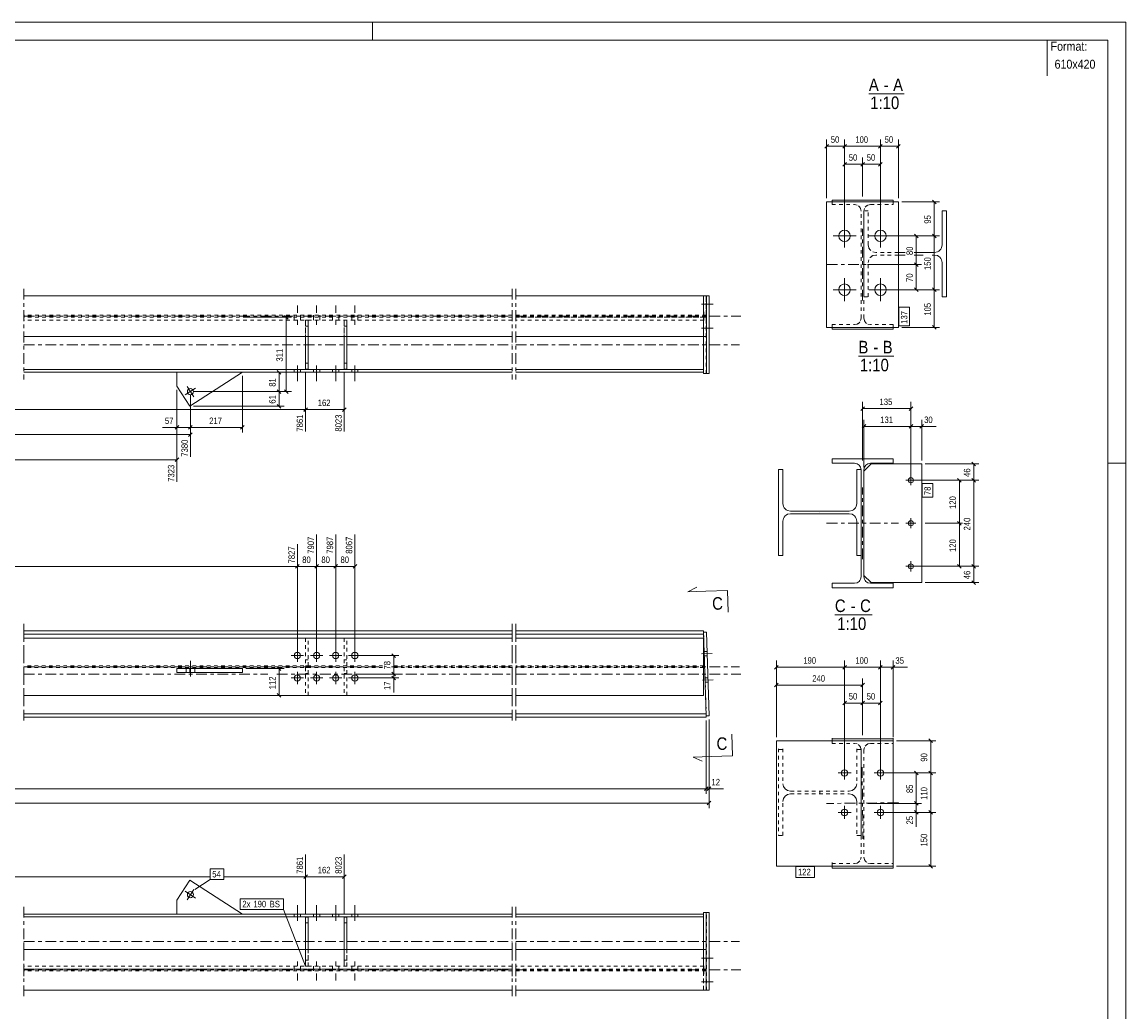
# Model space of a CAD drawing. Header units: millimetres. Extents: x 0 to 610, y 0 to 420.
# Tile 4 of 4: x 302 to 610, y 144 to 420. Entities that reach past the tile are written whole.
import ezdxf

# ---------------------------------------------------------------- set-up
doc = ezdxf.new("R2010")
doc.units = ezdxf.units.MM
for name, pattern in [('XKITLINE00', [0]), ('XKITLINE01', [4, 1, -1, 1, -1]), ('XKITLINE02', [4, 2, -2]), ('XKITLINE03', [6, 3, -1, 1, -1])]:
    doc.linetypes.add(name, pattern=pattern)
for name, color, linetype, lineweight in [('Arkusz rysunku', 3, 'Continuous', 0), ('Element', 2, 'Continuous', 0), ('Inny typ obiektu', 7, 'Continuous', 0), ('Przekrój', 7, 'Continuous', 0), ('Wymiar', 4, 'Continuous', 0), ('Znak elementu', 2, 'Continuous', 0), ('Śruba', 3, 'Continuous', 0)]:
    doc.layers.add(name, color=color, linetype=linetype, lineweight=lineweight)
doc.styles.add('ARIAL', font='ARIAL.TTF')

msp = doc.modelspace()

# ---------------------------------------------------------------- linework, layer by layer
at = {"layer": 'Arkusz rysunku', "linetype": 'XKITLINE00', "lineweight": 0}
for p, q in [((610, 420), (0, 420)), ((400, 415), (400, 420)), ((610, 0), (610, 420)), ((605, 415), (5, 415)), ((605, 5), (605, 415)), ((610, 297), (605, 297))]:
    msp.add_line(p, q, dxfattribs=at)
at = {"layer": 'Element', "linetype": 'XKITLINE00', "lineweight": 0}
for p, q in [((526.57, 334.88), (526.57, 369.88)), ((546.57, 369.88), (526.57, 369.88)), ((545.07, 370.38), (528.07, 370.38)), ((528.07, 370.38), (528.07, 369.88)), ((545.07, 370.38), (545.07, 369.88)), ((546.57, 334.88), (546.57, 369.88)), ((559.97, 367.41), (558.77, 367.41)), ((558.77, 367.41), (558.77, 357.89)), ((559.97, 343.41), (559.97, 367.41)), ((558.77, 357.89), (558.61, 357.08)), ((548.45, 355.79), (546.57, 355.79)), ((548.45, 355.04), (546.57, 355.04)), ((556.67, 355.79), (550.97, 355.79)), ((553.45, 355.04), (550.97, 355.04)), ((556.67, 355.04), (555.97, 355.04)), ((557.47, 355.95), (556.67, 355.79)), ((556.67, 355.04), (557.47, 354.88)), ((558.61, 353.74), (558.77, 352.94)), ((558.77, 352.94), (558.77, 343.41)), ((438.91, 343.65), (302.77, 343.65)), ((492.27, 343.65), (439.91, 343.65)), ((492.26, 332.31), (492.26, 343.65)), ((492.27, 321.98), (492.27, 343.65)), ((493.07, 343.65), (492.27, 343.65)), ((493.07, 321.98), (493.07, 343.65)), ((493.8, 343.65), (493.07, 343.65)), ((493.8, 321.98), (493.8, 343.65)), ((558.77, 343.41), (559.97, 343.41)), ((546.57, 334.88), (526.57, 334.88)), ((528.07, 334.38), (528.07, 334.88)), ((528.07, 334.38), (545.07, 334.38)), ((545.07, 334.38), (545.07, 334.88)), ((438.91, 332.31), (302.77, 332.31)), ((381.32, 323.21), (381.32, 332.31)), ((381.99, 323.21), (381.99, 332.31)), ((392.09, 323.21), (392.09, 332.31)), ((392.76, 323.21), (392.76, 332.31)), ((492.27, 332.31), (439.91, 332.31)), ((438.91, 323.18), (302.77, 323.18)), ((381.99, 323.21), (381.32, 323.21)), ((392.76, 323.21), (392.09, 323.21)), ((492.27, 323.18), (439.91, 323.18)), ((438.91, 322.38), (302.77, 322.38)), ((345.44, 322.38), (345.44, 318.51)), ((363.69, 322.38), (349.06, 312.91)), ((492.27, 322.38), (439.91, 322.38)), ((492.27, 321.98), (493.07, 321.98)), ((493.07, 321.98), (493.8, 321.98)), ((345.44, 318.51), (349.06, 312.91)), ((528.07, 296.99), (528.07, 298.26)), ((528.07, 298.26), (545.07, 298.26)), ((528.07, 296.99), (528.07, 298.26)), ((528.07, 298.26), (545.07, 298.26)), ((534.37, 296.99), (528.07, 296.99)), ((534.37, 296.99), (528.07, 296.99)), ((534.37, 296.99), (535.06, 296.85)), ((534.37, 296.99), (535.06, 296.85)), ((536.03, 295.88), (536.17, 295.19)), ((536.03, 295.88), (536.17, 295.19)), ((538.97, 296.79), (536.97, 294.79)), ((536.97, 295.19), (537.1, 295.88)), ((536.97, 295.19), (537.1, 295.88)), ((538.08, 296.85), (538.77, 296.99)), ((538.08, 296.85), (538.77, 296.99)), ((545.07, 296.99), (538.77, 296.99)), ((545.07, 296.99), (538.77, 296.99)), ((553.07, 296.79), (538.97, 296.79)), ((545.07, 298.26), (545.07, 296.99)), ((545.07, 298.26), (545.07, 296.99)), ((553.07, 263.73), (553.07, 296.79)), ((513.17, 271.29), (513.17, 295.29)), ((513.17, 295.29), (514.37, 295.29)), ((513.17, 271.29), (513.17, 295.29)), ((513.17, 295.29), (514.37, 295.29)), ((514.37, 295.29), (514.37, 285.77)), ((514.37, 295.29), (514.37, 285.77)), ((534.97, 285.77), (534.97, 295.29)), ((534.97, 295.29), (536.17, 295.29)), ((534.97, 285.77), (534.97, 295.29)), ((534.97, 295.29), (536.17, 295.29)), ((536.17, 295.29), (536.17, 271.29)), ((536.17, 295.29), (536.17, 271.29)), ((536.17, 265.33), (536.17, 295.19)), ((536.17, 265.33), (536.17, 295.19)), ((536.97, 265.33), (536.97, 295.19)), ((536.97, 265.33), (536.97, 295.19)), ((514.53, 284.96), (514.37, 285.77)), ((514.53, 284.96), (514.37, 285.77)), ((516.47, 283.67), (515.66, 283.83)), ((516.47, 283.67), (515.66, 283.83)), ((516.47, 283.67), (532.87, 283.67)), ((516.47, 283.67), (532.87, 283.67)), ((533.67, 283.83), (532.87, 283.67)), ((533.67, 283.83), (532.87, 283.67)), ((534.97, 285.77), (534.81, 284.96)), ((534.97, 285.77), (534.81, 284.96)), ((514.37, 280.82), (514.53, 281.62)), ((514.37, 280.82), (514.53, 281.62)), ((514.37, 280.82), (514.37, 271.29)), ((514.37, 280.82), (514.37, 271.29)), ((515.66, 282.76), (516.47, 282.92)), ((515.66, 282.76), (516.47, 282.92)), ((516.47, 282.92), (532.87, 282.92)), ((516.47, 282.92), (532.87, 282.92)), ((532.87, 282.92), (533.67, 282.76)), ((532.87, 282.92), (533.67, 282.76)), ((534.81, 281.62), (534.97, 280.82)), ((534.81, 281.62), (534.97, 280.82)), ((534.97, 271.29), (534.97, 280.82)), ((534.97, 271.29), (534.97, 280.82)), ((514.37, 271.29), (513.17, 271.29)), ((514.37, 271.29), (513.17, 271.29)), ((536.17, 271.29), (534.97, 271.29)), ((536.17, 271.29), (534.97, 271.29)), ((536.17, 265.33), (536.03, 264.64)), ((536.17, 265.33), (536.03, 264.64)), ((536.97, 265.73), (538.97, 263.73)), ((537.1, 264.64), (536.97, 265.33)), ((537.1, 264.64), (536.97, 265.33)), ((528.07, 262.26), (528.07, 263.53)), ((528.07, 263.53), (534.37, 263.53)), ((528.07, 262.26), (528.07, 263.53)), ((528.07, 263.53), (534.37, 263.53)), ((545.07, 262.26), (528.07, 262.26)), ((545.07, 262.26), (528.07, 262.26)), ((535.06, 263.67), (534.37, 263.53)), ((535.06, 263.67), (534.37, 263.53)), ((538.77, 263.53), (538.08, 263.67)), ((538.77, 263.53), (538.08, 263.67)), ((538.77, 263.53), (545.07, 263.53)), ((538.77, 263.53), (545.07, 263.53)), ((538.97, 263.73), (553.07, 263.73)), ((545.07, 263.53), (545.07, 262.26)), ((545.07, 263.53), (545.07, 262.26)), ((438.91, 250.24), (302.77, 250.24)), ((438.91, 249.39), (302.77, 249.39)), ((492.26, 250.24), (439.91, 250.24)), ((492.28, 249.39), (439.91, 249.39)), ((492.27, 249.9), (492.26, 250.24)), ((493.07, 249.93), (492.27, 249.9)), ((493, 226.58), (492.27, 249.9)), ((493.8, 226.6), (493.07, 249.93)), ((302.77, 248.26), (438.91, 248.26)), ((439.91, 248.26), (492.28, 248.26)), ((492.28, 248.26), (492.28, 232.26)), ((363.69, 239.73), (345.44, 239.73)), ((345.44, 239.73), (345.44, 238.66)), ((345.44, 238.66), (363.69, 238.66)), ((349.06, 238.66), (349.06, 239.73)), ((363.69, 239.73), (363.69, 238.66)), ((302.77, 232.26), (438.91, 232.26)), ((439.91, 232.26), (492.28, 232.26)), ((438.91, 227.09), (302.77, 227.09)), ((438.91, 226.24), (302.77, 226.24)), ((492.98, 227.09), (439.91, 227.09)), ((493.01, 226.24), (439.91, 226.24)), ((493.8, 226.6), (493, 226.58)), ((493.01, 226.24), (493, 226.58)), ((512.57, 184.64), (512.57, 219.64)), ((512.57, 219.64), (545.07, 219.64)), ((528.07, 220.39), (528.07, 219.64)), ((528.07, 220.15), (545.07, 220.15)), ((545.07, 220.39), (545.07, 219.64)), ((545.07, 219.64), (545.07, 184.64)), ((545.07, 184.64), (512.57, 184.64)), ((528.07, 184.64), (528.07, 184.13)), ((545.07, 184.13), (545.07, 184.64)), ((528.07, 184.13), (545.07, 184.13)), ((345.44, 175.19), (349.06, 180.78)), ((349.06, 180.78), (363.69, 171.32)), ((345.44, 171.32), (345.44, 175.19)), ((438.91, 171.32), (302.77, 171.32)), ((438.91, 170.52), (302.77, 170.52)), ((381.32, 170.49), (381.32, 161.39)), ((381.99, 170.49), (381.32, 170.49)), ((381.99, 170.49), (381.99, 161.39)), ((392.09, 170.49), (392.09, 161.39)), ((392.76, 170.49), (392.09, 170.49)), ((392.76, 170.49), (392.76, 161.39)), ((492.28, 171.32), (439.91, 171.32)), ((492.28, 170.52), (439.91, 170.52)), ((493.8, 171.72), (492.27, 171.72)), ((492.27, 171.72), (492.27, 171.32)), ((492.28, 171.32), (492.28, 161.39)), ((493, 171.72), (493, 161.39)), ((493.8, 171.72), (493.8, 150.05)), ((438.91, 161.39), (302.77, 161.39)), ((493.01, 161.39), (439.91, 161.39)), ((493.01, 150.05), (493.01, 161.39)), ((438.91, 150.05), (302.77, 150.05)), ((493.01, 150.05), (439.91, 150.05)), ((493.8, 150.05), (493.01, 150.05))]:
    msp.add_line(p, q, dxfattribs=at)
at = {"layer": 'Element', "linetype": 'XKITLINE01', "lineweight": 0}
for p, q in [((528.07, 369.88), (528.07, 369.11)), ((545.07, 369.88), (545.07, 369.11)), ((528.07, 369.11), (534.37, 369.11)), ((534.37, 369.11), (535.06, 368.97)), ((536.03, 368), (536.17, 367.31)), ((536.17, 337.45), (536.17, 367.31)), ((536.97, 367.31), (537.1, 368)), ((538.17, 367.41), (536.97, 367.41)), ((536.97, 367.41), (536.97, 343.41)), ((536.97, 337.45), (536.97, 367.31)), ((538.08, 368.97), (538.77, 369.11)), ((538.17, 357.89), (538.17, 367.41)), ((538.77, 369.11), (545.07, 369.11)), ((538.33, 357.08), (538.17, 357.89)), ((540.27, 355.79), (539.46, 355.95)), ((539.46, 354.88), (540.27, 355.04)), ((546.57, 355.79), (540.27, 355.79)), ((546.57, 355.04), (540.27, 355.04)), ((538.17, 352.94), (538.33, 353.74)), ((538.17, 343.41), (538.17, 352.94)), ((492.28, 343.65), (492.26, 343.65)), ((493.01, 343.65), (492.26, 343.65)), ((492.27, 343.65), (492.28, 343.65)), ((492.28, 343.65), (492.28, 339.45)), ((492.98, 343.65), (492.98, 339.45)), ((493, 321.98), (493, 343.65)), ((493.01, 332.31), (493.01, 343.65)), ((536.97, 343.41), (538.17, 343.41)), ((492.29, 338.99), (492.28, 339.45)), ((492.29, 338.6), (492.29, 338.99)), ((492.31, 338.34), (492.29, 338.6)), ((492.97, 338.6), (492.96, 338.34)), ((492.98, 338.99), (492.97, 338.6)), ((492.98, 339.45), (492.98, 338.99)), ((438.91, 338.25), (302.77, 338.25)), ((438.91, 337.71), (302.77, 337.71)), ((438.91, 337.71), (302.77, 337.71)), ((438.91, 336.91), (302.77, 336.91)), ((381.32, 323.21), (381.32, 336.88)), ((381.32, 336.88), (381.99, 336.88)), ((381.99, 336.88), (381.32, 336.88)), ((381.32, 336.88), (381.32, 332.31)), ((381.99, 323.21), (381.99, 336.88)), ((381.99, 332.31), (381.99, 336.88)), ((392.09, 323.21), (392.09, 336.88)), ((392.09, 336.88), (392.76, 336.88)), ((392.76, 336.88), (392.09, 336.88)), ((392.09, 336.88), (392.09, 332.31)), ((392.76, 323.21), (392.76, 336.88)), ((392.76, 332.31), (392.76, 336.88)), ((492.94, 338.25), (439.91, 338.25)), ((492.94, 337.71), (439.91, 337.71)), ((492.28, 337.71), (439.91, 337.71)), ((492.28, 336.91), (439.91, 336.91)), ((492.28, 322.38), (492.28, 337.71)), ((492.28, 336.51), (492.29, 336.97)), ((492.28, 332.31), (492.28, 336.51)), ((492.29, 337.36), (492.31, 337.62)), ((492.29, 336.97), (492.29, 337.36)), ((492.32, 338.25), (492.31, 338.34)), ((492.31, 337.62), (492.32, 337.71)), ((492.96, 338.34), (492.94, 338.25)), ((492.94, 337.71), (492.96, 337.62)), ((492.96, 337.62), (492.97, 337.36)), ((492.97, 337.36), (492.98, 336.97)), ((492.98, 336.97), (492.98, 336.51)), ((492.98, 332.31), (492.98, 336.51)), ((528.07, 335.65), (534.37, 335.65)), ((528.07, 334.88), (528.07, 335.65)), ((535.06, 335.79), (534.37, 335.65)), ((536.17, 337.45), (536.03, 336.76)), ((537.1, 336.76), (536.97, 337.45)), ((538.77, 335.65), (538.08, 335.79)), ((545.07, 335.65), (538.77, 335.65)), ((545.07, 334.88), (545.07, 335.65)), ((381.99, 335.21), (381.32, 335.21)), ((381.32, 335.21), (381.99, 335.21)), ((392.76, 335.21), (392.09, 335.21)), ((392.09, 335.21), (392.76, 335.21)), ((492.28, 332.31), (492.27, 332.31)), ((493.01, 332.31), (492.27, 332.31)), ((381.32, 324.88), (381.99, 324.88)), ((381.32, 324.88), (381.99, 324.88)), ((381.99, 323.21), (381.32, 323.21)), ((392.09, 324.88), (392.76, 324.88)), ((392.09, 324.88), (392.76, 324.88)), ((392.76, 323.21), (392.09, 323.21)), ((492.27, 323.18), (492.28, 323.18)), ((492.28, 323.18), (492.27, 323.18)), ((492.28, 323.18), (492.27, 323.18)), ((345.44, 322.38), (363.69, 322.38)), ((492.27, 322.38), (492.28, 322.38)), ((492.28, 322.38), (492.27, 322.38)), ((536.97, 294.79), (536.97, 265.73)), ((493, 226.58), (492.26, 250.24)), ((381.99, 248.24), (381.32, 248.24)), ((381.32, 248.24), (381.32, 240.51)), ((381.99, 240.51), (381.99, 248.24)), ((392.76, 248.24), (392.09, 248.24)), ((392.09, 248.24), (392.09, 240.51)), ((392.76, 240.51), (392.76, 248.24)), ((402.78, 240.51), (302.77, 240.51)), ((381.99, 242.18), (381.32, 242.18)), ((381.32, 240.51), (381.99, 240.51)), ((392.76, 242.18), (392.09, 242.18)), ((392.09, 240.51), (392.76, 240.51)), ((438.91, 240.51), (405.3, 240.51)), ((492.28, 240.51), (439.91, 240.51)), ((402.78, 240.01), (302.77, 240.01)), ((381.99, 240.01), (381.32, 240.01)), ((381.32, 240.01), (381.32, 232.28)), ((381.99, 238.34), (381.32, 238.34)), ((381.99, 232.28), (381.99, 240.01)), ((392.76, 240.01), (392.09, 240.01)), ((392.09, 240.01), (392.09, 232.28)), ((392.76, 238.34), (392.09, 238.34)), ((392.76, 232.28), (392.76, 240.01)), ((438.91, 240.01), (405.3, 240.01)), ((492.28, 240.01), (439.91, 240.01)), ((381.32, 232.28), (381.99, 232.28)), ((392.09, 232.28), (392.76, 232.28)), ((528.07, 219.64), (528.07, 218.88)), ((528.07, 218.88), (534.37, 218.88)), ((534.37, 218.88), (535.06, 218.74)), ((538.08, 218.74), (538.77, 218.88)), ((538.77, 218.88), (545.07, 218.88)), ((545.07, 219.64), (545.07, 218.88)), ((513.17, 217.42), (513.17, 193.19)), ((513.17, 217.18), (514.37, 217.18)), ((514.37, 217.42), (514.37, 207.66)), ((534.97, 217.42), (534.97, 207.66)), ((534.97, 217.18), (536.17, 217.18)), ((536.03, 217.77), (536.17, 217.08)), ((536.17, 193.19), (536.17, 217.42)), ((536.17, 217.08), (536.17, 187.2)), ((536.97, 217.08), (537.1, 217.77)), ((536.97, 217.08), (536.97, 187.2)), ((514.53, 206.86), (514.37, 207.66)), ((514.98, 206.18), (514.53, 206.86)), ((534.81, 206.86), (534.35, 206.18)), ((534.97, 207.66), (534.81, 206.86)), ((514.37, 202.71), (514.53, 203.52)), ((514.53, 203.52), (514.98, 204.2)), ((515.66, 205.72), (514.98, 206.18)), ((514.98, 204.2), (515.66, 204.65)), ((516.47, 205.56), (515.66, 205.72)), ((515.66, 204.65), (516.47, 204.81)), ((516.47, 205.56), (532.87, 205.56)), ((516.47, 204.81), (532.87, 204.81)), ((533.67, 205.72), (532.87, 205.56)), ((532.87, 204.81), (533.67, 204.65)), ((534.35, 206.18), (533.67, 205.72)), ((533.67, 204.65), (534.35, 204.2)), ((534.35, 204.2), (534.81, 203.52)), ((534.81, 203.52), (534.97, 202.71)), ((514.37, 193.19), (514.37, 202.71)), ((534.97, 202.71), (534.97, 193.19)), ((513.17, 193.19), (514.37, 193.19)), ((534.97, 193.19), (536.17, 193.19)), ((528.07, 185.64), (528.07, 184.64)), ((528.07, 185.4), (534.37, 185.4)), ((535.06, 185.54), (534.37, 185.4)), ((536.17, 187.2), (536.03, 186.51)), ((537.1, 186.51), (536.97, 187.2)), ((538.77, 185.4), (538.08, 185.54)), ((538.77, 185.4), (545.07, 185.4)), ((545.07, 184.64), (545.07, 185.64)), ((363.69, 171.32), (345.44, 171.32)), ((381.99, 170.49), (381.32, 170.49)), ((381.32, 170.49), (381.32, 156.82)), ((381.99, 156.82), (381.99, 170.49)), ((392.76, 170.49), (392.09, 170.49)), ((392.09, 170.49), (392.09, 156.82)), ((392.76, 156.82), (392.76, 170.49)), ((492.27, 171.32), (492.27, 150.05)), ((493.07, 150.05), (493.07, 171.72)), ((381.32, 168.82), (381.99, 168.82)), ((381.32, 168.82), (381.99, 168.82)), ((392.09, 168.82), (392.76, 168.82)), ((392.09, 168.82), (392.76, 168.82)), ((381.32, 161.39), (381.32, 156.82)), ((381.99, 161.39), (381.99, 156.82)), ((392.09, 161.39), (392.09, 156.82)), ((392.76, 161.39), (392.76, 156.82)), ((492.26, 150.05), (492.26, 161.39)), ((492.28, 157.19), (492.28, 161.39)), ((492.28, 155.99), (492.28, 161.39)), ((492.98, 157.19), (492.98, 161.39)), ((493, 161.39), (493, 150.05)), ((381.32, 158.49), (381.99, 158.49)), ((381.32, 158.49), (381.99, 158.49)), ((392.09, 158.49), (392.76, 158.49)), ((392.09, 158.49), (392.76, 158.49)), ((492.28, 157.19), (492.29, 156.73)), ((492.98, 156.73), (492.98, 157.19)), ((438.91, 156.79), (302.77, 156.79)), ((438.91, 155.99), (302.77, 155.99)), ((302.77, 155.99), (438.91, 155.99)), ((438.91, 155.45), (302.77, 155.45)), ((381.99, 156.82), (381.32, 156.82)), ((381.32, 156.82), (381.99, 156.82)), ((392.76, 156.82), (392.09, 156.82)), ((392.09, 156.82), (392.76, 156.82)), ((492.28, 156.79), (439.91, 156.79)), ((492.94, 155.99), (439.91, 155.99)), ((439.91, 155.99), (492.28, 155.99)), ((492.94, 155.45), (439.91, 155.45)), ((492.29, 154.71), (492.28, 154.25)), ((492.28, 150.05), (492.28, 154.25)), ((492.29, 156.73), (492.29, 156.34)), ((492.29, 156.34), (492.31, 156.08)), ((492.31, 155.36), (492.29, 155.1)), ((492.29, 155.1), (492.29, 154.71)), ((492.31, 156.08), (492.32, 155.99)), ((492.32, 155.45), (492.31, 155.36)), ((492.94, 155.99), (492.96, 156.08)), ((492.96, 155.36), (492.94, 155.45)), ((492.96, 156.08), (492.97, 156.34)), ((492.97, 155.1), (492.96, 155.36)), ((492.97, 156.34), (492.98, 156.73)), ((492.98, 154.71), (492.97, 155.1)), ((492.98, 154.25), (492.98, 154.71)), ((492.98, 150.05), (492.98, 154.25)), ((493.01, 150.05), (492.27, 150.05))]:
    msp.add_line(p, q, dxfattribs=at)
at = {"layer": 'Element', "linetype": 'XKITLINE03', "lineweight": 0}
for p, q in [((536.57, 342.38), (536.57, 362.38)), ((526.57, 352.38), (546.57, 352.38)), ((302.77, 345.65), (302.77, 330.31)), ((438.91, 345.65), (438.91, 330.31)), ((439.91, 345.65), (439.91, 330.31)), ((302.77, 339.71), (302.77, 320.38)), ((438.91, 339.71), (438.91, 320.38)), ((439.91, 339.71), (439.91, 320.38)), ((302.77, 337.98), (438.91, 337.98)), ((439.91, 337.98), (502.63, 337.98)), ((302.77, 330.05), (438.91, 330.05)), ((439.91, 330.05), (502.28, 330.05)), ((536.57, 270.26), (536.57, 290.26)), ((524.67, 283.29), (524.67, 283.29)), ((526.57, 280.26), (546.57, 280.26)), ((302.77, 252.24), (302.77, 224.24)), ((302.77, 250.26), (302.77, 230.26)), ((438.91, 252.24), (438.91, 224.24)), ((438.91, 250.26), (438.91, 230.26)), ((439.91, 252.24), (439.91, 224.24)), ((439.91, 250.26), (439.91, 230.26)), ((302.77, 240.26), (402.78, 240.26)), ((405.3, 240.26), (438.91, 240.26)), ((439.91, 240.26), (502.28, 240.26)), ((302.77, 238.24), (370.78, 238.24)), ((373.3, 238.24), (438.91, 238.24)), ((439.91, 238.24), (502.63, 238.24)), ((536.45, 212.26), (536.69, 192.26)), ((524.67, 205.41), (524.67, 204.87)), ((546.57, 202.38), (526.57, 202.14)), ((302.77, 173.32), (302.77, 153.99)), ((438.91, 173.32), (438.91, 153.99)), ((439.91, 173.32), (439.91, 153.99)), ((302.77, 163.65), (438.91, 163.65)), ((302.77, 163.39), (302.77, 148.05)), ((438.91, 163.39), (438.91, 148.05)), ((439.91, 163.65), (502.28, 163.65)), ((439.91, 163.39), (439.91, 148.05)), ((302.77, 155.72), (438.91, 155.72)), ((439.91, 155.72), (502.63, 155.72))]:
    msp.add_line(p, q, dxfattribs=at)
at = {"layer": 'Element', "linetype": 'XKITLINE01', "lineweight": 0}
for centre, radius, start, end in [((534.37, 367.31), 1.8, 22.5, 67.5), ((538.77, 367.31), 1.8, 112.5, 157.5), ((540.27, 357.89), 2.1, 202.5, 247.5), ((540.27, 352.94), 2.1, 112.5, 157.5), ((534.37, 337.45), 1.8, 292.5, 337.5), ((538.77, 337.45), 1.8, 202.5, 247.5), ((534.37, 217.08), 1.8, 22.4859, 67.4859), ((538.77, 217.08), 1.8, 112.5141, 157.5141), ((534.37, 187.2), 1.8, 292.5141, 337.5141), ((538.77, 187.2), 1.8, 202.4859, 247.4859)]:
    msp.add_arc(centre, radius, start, end, dxfattribs=at)
at = {"layer": 'Element', "linetype": 'XKITLINE00', "lineweight": 0}
for centre, radius, start, end in [((556.67, 357.89), 2.1, 292.5, 337.5), ((556.67, 352.94), 2.1, 22.5, 67.5), ((534.37, 295.19), 1.8, 22.5, 67.5), ((534.37, 295.19), 1.8, 22.5, 67.5), ((538.77, 295.19), 1.8, 112.5, 157.5), ((538.77, 295.19), 1.8, 112.5, 157.5), ((516.47, 285.77), 2.1, 202.5, 247.5), ((516.47, 285.77), 2.1, 202.5, 247.5), ((532.87, 285.77), 2.1, 292.5, 337.5), ((532.87, 285.77), 2.1, 292.5, 337.5), ((516.47, 280.82), 2.1, 112.5, 157.5), ((516.47, 280.82), 2.1, 112.5, 157.5), ((532.87, 280.82), 2.1, 22.5, 67.5), ((532.87, 280.82), 2.1, 22.5, 67.5), ((534.37, 265.33), 1.8, 292.5, 337.5), ((534.37, 265.33), 1.8, 292.5, 337.5), ((538.77, 265.33), 1.8, 202.5, 247.5), ((538.77, 265.33), 1.8, 202.5, 247.5)]:
    msp.add_arc(centre, radius, start, end, dxfattribs=at)
at = {"layer": 'Inny typ obiektu', "linetype": 'XKITLINE00', "lineweight": 0}
for p, q in [((588, 415), (588, 405)), ((538.33, 400), (548.21, 400)), ((535.43, 326.88), (545.31, 326.88)), ((528.87, 254.76), (539.26, 254.76))]:
    msp.add_line(p, q, dxfattribs=at)
at = {"layer": 'Przekrój', "linetype": 'XKITLINE00', "lineweight": 0}
for p, q in [((487.91, 261.15), (490.37, 262.48)), ((492.91, 261.31), (487.91, 261.15)), ((498.91, 261.5), (492.91, 261.31)), ((498.91, 261.5), (499.09, 255.5)), ((500.35, 215.42), (500.16, 221.42)), ((500.35, 215.42), (494.36, 215.23)), ((494.36, 215.23), (489.36, 215.08)), ((489.36, 215.08), (491.9, 213.9))]:
    msp.add_line(p, q, dxfattribs=at)
at = {"layer": 'Wymiar', "linetype": 'XKITLINE00', "lineweight": 0}
for p, q in [((527.08, 385.89), (526.06, 384.87)), ((526.57, 370.88), (526.57, 387.24)), ((526.57, 385.38), (531.57, 385.38)), ((532.08, 385.89), (531.06, 384.87)), ((532.08, 385.89), (531.06, 384.87)), ((531.57, 361.38), (531.57, 387.24)), ((531.57, 361.38), (531.57, 387.24)), ((531.57, 385.38), (541.57, 385.38)), ((542.08, 385.89), (541.06, 384.87)), ((542.08, 385.89), (541.06, 384.87)), ((541.57, 361.38), (541.57, 387.24)), ((541.57, 361.38), (541.57, 387.24)), ((541.57, 385.38), (546.57, 385.38)), ((547.08, 385.89), (546.06, 384.87)), ((546.57, 370.88), (546.57, 387.24)), ((531.57, 361.38), (531.57, 382.24)), ((536.57, 371.38), (536.57, 382.24)), ((536.57, 371.38), (536.57, 382.24)), ((541.57, 361.38), (541.57, 382.24)), ((532.08, 380.89), (531.06, 379.87)), ((531.57, 380.38), (536.57, 380.38)), ((537.08, 380.89), (536.06, 379.87)), ((537.08, 380.89), (536.06, 379.87)), ((536.57, 380.38), (541.57, 380.38)), ((542.08, 380.89), (541.06, 379.87)), ((547.57, 369.88), (558.01, 369.88)), ((556.06, 370.39), (557.08, 369.37)), ((556.57, 360.38), (556.57, 369.88)), ((542.57, 360.38), (558.01, 360.38)), ((542.57, 360.38), (558.01, 360.38)), ((542.57, 360.38), (553.01, 360.38)), ((551.06, 360.89), (552.08, 359.87)), ((551.57, 352.38), (551.57, 360.38)), ((556.06, 360.89), (557.08, 359.87)), ((556.06, 360.89), (557.08, 359.87)), ((556.57, 345.38), (556.57, 360.38)), ((537.97, 352.38), (553.01, 352.38)), ((537.97, 352.38), (553.01, 352.38)), ((551.06, 352.89), (552.08, 351.87)), ((551.06, 352.89), (552.08, 351.87)), ((551.57, 345.38), (551.57, 352.38)), ((542.57, 345.38), (558.01, 345.38)), ((542.57, 345.38), (558.01, 345.38)), ((542.57, 345.38), (553.01, 345.38)), ((551.06, 345.89), (552.08, 344.87)), ((556.06, 345.89), (557.08, 344.87)), ((556.06, 345.89), (557.08, 344.87)), ((556.57, 334.88), (556.57, 345.38)), ((364.69, 337.71), (377.34, 337.71)), ((375.39, 338.22), (376.41, 337.2)), ((375.9, 316.98), (375.9, 337.71)), ((547.57, 334.88), (558.01, 334.88)), ((556.06, 335.39), (557.08, 334.37)), ((363.69, 321.38), (363.69, 305.54)), ((364.69, 322.38), (375.34, 322.38)), ((373.39, 322.89), (374.41, 321.87)), ((373.9, 316.98), (373.9, 322.38)), ((381.32, 322.21), (381.32, 305.82)), ((381.32, 322.21), (381.32, 305.82)), ((392.09, 322.21), (392.09, 305.82)), ((345.44, 317.51), (345.44, 291.82)), ((345.44, 317.51), (345.44, 305.54)), ((350.21, 316.98), (377.34, 316.98)), ((350.21, 316.98), (375.34, 316.98)), ((350.21, 316.98), (375.34, 316.98)), ((373.39, 317.49), (374.41, 316.47)), ((373.39, 317.49), (374.41, 316.47)), ((373.9, 312.91), (373.9, 316.98)), ((375.39, 317.49), (376.41, 316.47)), ((349.21, 315.98), (349.21, 298.82)), ((349.21, 315.98), (349.21, 305.54)), ((349.21, 315.98), (349.21, 305.54)), ((536.57, 297.79), (536.57, 314.12)), ((550.07, 293.26), (550.07, 314.12)), ((27.9, 311.98), (381.32, 311.98)), ((350.06, 312.91), (375.34, 312.91)), ((373.39, 313.42), (374.41, 312.4)), ((381.83, 312.49), (380.81, 311.47)), ((381.83, 312.49), (380.86, 311.52)), ((381.32, 311.98), (392.09, 311.98)), ((392.6, 312.49), (391.58, 311.47)), ((537.08, 312.77), (536.06, 311.75)), ((536.57, 312.26), (550.07, 312.26)), ((550.58, 312.77), (549.56, 311.75)), ((537.48, 307.77), (536.46, 306.75)), ((536.97, 295.79), (536.97, 309.12)), ((550.58, 307.77), (549.56, 306.75)), ((550.58, 307.77), (549.56, 306.75)), ((550.07, 293.26), (550.07, 309.12)), ((550.07, 293.26), (550.07, 309.12)), ((553.58, 307.77), (552.56, 306.75)), ((553.07, 297.79), (553.07, 309.12)), ((69.68, 304.98), (349.21, 304.98)), ((345.44, 306.98), (341.42, 306.98)), ((345.44, 306.98), (341.42, 306.98)), ((345.95, 307.49), (344.93, 306.47)), ((345.44, 306.98), (349.21, 306.98)), ((349.72, 307.49), (348.7, 306.47)), ((349.72, 307.49), (348.7, 306.47)), ((349.72, 305.49), (348.7, 304.47)), ((349.21, 306.98), (363.69, 306.98)), ((364.2, 307.49), (363.18, 306.47)), ((536.97, 307.26), (550.07, 307.26)), ((550.07, 307.26), (553.07, 307.26)), ((553.07, 307.26), (557.09, 307.26)), ((553.07, 307.26), (557.09, 307.26)), ((55.2, 297.98), (345.44, 297.98)), ((345.95, 298.49), (344.93, 297.47)), ((554.07, 296.79), (569.01, 296.79)), ((567.06, 297.3), (568.08, 296.28)), ((567.57, 292.26), (567.57, 296.79)), ((563.06, 292.77), (564.08, 291.75)), ((567.06, 292.77), (568.08, 291.75)), ((567.06, 292.77), (568.08, 291.75)), ((551.07, 292.26), (569.01, 292.26)), ((551.07, 292.26), (569.01, 292.26)), ((551.07, 292.26), (565.01, 292.26)), ((563.57, 280.26), (563.57, 292.26)), ((567.57, 268.26), (567.57, 292.26)), ((554.07, 280.26), (564.45, 280.26)), ((554.07, 280.26), (564.45, 280.26)), ((563.06, 280.77), (564.08, 279.75)), ((563.06, 280.77), (564.08, 279.75)), ((563.57, 268.26), (563.57, 280.26)), ((384.37, 244.39), (384.37, 277.1)), ((384.37, 244.39), (384.37, 277.1)), ((389.71, 244.39), (389.71, 277.1)), ((389.71, 244.39), (389.71, 277.1)), ((395.04, 244.39), (395.04, 277.1)), ((379.04, 244.39), (379.04, 274.4)), ((379.04, 244.39), (379.04, 274.4)), ((170.48, 268.24), (379.04, 268.24)), ((379.55, 268.75), (378.53, 267.73)), ((379.55, 268.75), (378.53, 267.73)), ((379.04, 268.24), (384.37, 268.24)), ((384.88, 268.75), (383.86, 267.73)), ((384.88, 268.75), (383.86, 267.73)), ((384.37, 268.24), (389.71, 268.24)), ((390.22, 268.75), (389.2, 267.73)), ((390.22, 268.75), (389.2, 267.73)), ((389.71, 268.24), (395.04, 268.24)), ((395.55, 268.75), (394.53, 267.73)), ((551.07, 268.26), (569.01, 268.26)), ((551.07, 268.26), (569.01, 268.26)), ((551.07, 268.26), (565.01, 268.26)), ((563.06, 268.77), (564.08, 267.75)), ((567.06, 268.77), (568.08, 267.75)), ((567.06, 268.77), (568.08, 267.75)), ((567.57, 263.73), (567.57, 268.26)), ((554.07, 263.73), (569.01, 263.73)), ((567.06, 264.24), (568.08, 263.22)), ((396.04, 243.39), (407.34, 243.39)), ((405.39, 243.9), (406.41, 242.88)), ((405.9, 238.24), (405.9, 243.39)), ((373.39, 240.24), (374.41, 239.22)), ((513.08, 240.65), (512.06, 239.63)), ((512.57, 220.64), (512.57, 242)), ((512.57, 240.14), (531.57, 240.14)), ((532.08, 240.65), (531.06, 239.63)), ((532.08, 240.65), (531.06, 239.63)), ((531.57, 211.64), (531.57, 242)), ((531.57, 211.64), (531.57, 242)), ((531.57, 240.14), (541.57, 240.14)), ((542.08, 240.65), (541.06, 239.63)), ((542.08, 240.65), (541.06, 239.63)), ((541.57, 211.64), (541.57, 242)), ((541.57, 211.64), (541.57, 242)), ((541.57, 240.14), (545.07, 240.14)), ((545.58, 240.65), (544.56, 239.63)), ((545.07, 220.64), (545.07, 242)), ((545.07, 240.14), (549.09, 240.14)), ((545.07, 240.14), (549.09, 240.14)), ((364.69, 239.73), (375.34, 239.73)), ((373.9, 232.26), (373.9, 239.73)), ((396.04, 238.24), (407.34, 238.24)), ((396.04, 238.24), (407.34, 238.24)), ((396.04, 237.13), (407.34, 237.13)), ((405.39, 238.75), (406.41, 237.73)), ((405.39, 238.75), (406.41, 237.73)), ((405.39, 237.64), (406.41, 236.62)), ((405.9, 237.13), (405.9, 238.24)), ((405.9, 237.13), (405.9, 233.11)), ((405.9, 237.13), (405.9, 233.11)), ((512.57, 220.64), (512.57, 237.01)), ((536.57, 221.15), (536.57, 237.01)), ((513.08, 235.66), (512.06, 234.64)), ((512.57, 235.15), (536.57, 235.15)), ((537.08, 235.66), (536.06, 234.64)), ((364.69, 232.26), (375.34, 232.26)), ((373.39, 232.77), (374.41, 231.75)), ((531.57, 211.64), (531.57, 232.01)), ((536.57, 221.15), (536.57, 232.01)), ((536.57, 221.15), (536.57, 232.01)), ((541.57, 211.64), (541.57, 232.01)), ((532.08, 230.66), (531.06, 229.64)), ((531.57, 230.15), (536.57, 230.15)), ((537.08, 230.66), (536.06, 229.64)), ((537.08, 230.66), (536.06, 229.64)), ((536.57, 230.15), (541.57, 230.15)), ((542.08, 230.66), (541.06, 229.64)), ((493.01, 225.24), (493.01, 204.8)), ((493.01, 225.24), (493.01, 204.8)), ((493.8, 225.6), (493.8, 200.8)), ((493.8, 225.6), (493.8, 204.8)), ((546.07, 219.64), (557.01, 219.64)), ((555.06, 220.15), (556.08, 219.13)), ((555.57, 210.64), (555.57, 219.64)), ((542.57, 210.64), (557.01, 210.64)), ((542.57, 210.64), (557.01, 210.64)), ((542.57, 210.64), (553.01, 210.64)), ((551.06, 211.15), (552.08, 210.13)), ((551.57, 202.14), (551.57, 210.64)), ((555.06, 211.15), (556.08, 210.13)), ((555.06, 211.15), (556.08, 210.13)), ((555.57, 199.64), (555.57, 210.64)), ((27.9, 206.24), (493.01, 206.24)), ((493.52, 206.75), (492.5, 205.73)), ((493.52, 206.75), (492.5, 205.73)), ((493.01, 206.24), (493.8, 206.24)), ((494.31, 206.75), (493.29, 205.73)), ((493.8, 206.24), (497.82, 206.24)), ((493.8, 206.24), (497.82, 206.24)), ((25.9, 202.24), (493.8, 202.24)), ((494.31, 202.75), (493.29, 201.73)), ((537.97, 202.14), (553.01, 202.14)), ((537.97, 202.14), (553.01, 202.14)), ((551.06, 202.65), (552.08, 201.63)), ((551.06, 202.65), (552.08, 201.63)), ((551.06, 200.15), (552.08, 199.13)), ((551.57, 199.64), (551.57, 202.14)), ((555.06, 200.15), (556.08, 199.13)), ((555.06, 200.15), (556.08, 199.13)), ((542.57, 199.64), (557.01, 199.64)), ((542.57, 199.64), (557.01, 199.64)), ((542.57, 199.64), (553.01, 199.64)), ((551.57, 199.64), (551.57, 195.62)), ((551.57, 199.64), (551.57, 195.62)), ((555.57, 184.64), (555.57, 199.64)), ((381.32, 171.49), (381.32, 187.88)), ((381.32, 171.49), (381.32, 187.88)), ((392.09, 171.49), (392.09, 187.88)), ((546.07, 184.64), (557.01, 184.64)), ((555.06, 185.15), (556.08, 184.13)), ((27.9, 181.72), (354.69, 181.72)), ((358.56, 181.72), (381.32, 181.72)), ((381.83, 182.23), (380.81, 181.21)), ((381.83, 182.23), (380.81, 181.21)), ((381.32, 181.72), (392.09, 181.72)), ((392.6, 182.23), (391.58, 181.21))]:
    msp.add_line(p, q, dxfattribs=at)
at = {"layer": 'Znak elementu', "linetype": 'XKITLINE00', "lineweight": 0}
for p, q in [((546.67, 335.28), (546.67, 340.49)), ((549.67, 340.49), (546.67, 340.49)), ((549.67, 335.28), (549.67, 340.49)), ((549.67, 335.28), (546.67, 335.28)), ((553.17, 287.52), (553.17, 291.39)), ((556.17, 291.39), (553.17, 291.39)), ((556.17, 287.52), (556.17, 291.39)), ((556.17, 287.52), (553.17, 287.52)), ((354.69, 183.92), (358.56, 183.92)), ((354.69, 180.92), (354.69, 183.92)), ((358.56, 180.92), (358.56, 183.92)), ((517.97, 184.54), (523.17, 184.54)), ((517.97, 181.54), (517.97, 184.54)), ((523.17, 181.54), (523.17, 184.54)), ((350.44, 178.18), (354.69, 180.92)), ((354.69, 180.92), (358.56, 180.92)), ((517.97, 181.54), (523.17, 181.54)), ((363.09, 175.6), (375.11, 175.6)), ((363.09, 172.6), (363.09, 175.6)), ((375.11, 172.6), (375.11, 175.6)), ((363.09, 172.6), (375.11, 172.6)), ((381.32, 156.82), (375.11, 172.6))]:
    msp.add_line(p, q, dxfattribs=at)
at = {"layer": 'Śruba', "linetype": 'XKITLINE00', "lineweight": 0}
for p, q in [((531.57, 357.18), (531.57, 363.58)), ((541.57, 357.18), (541.57, 363.58)), ((534.77, 360.38), (528.37, 360.38)), ((544.77, 360.38), (538.37, 360.38)), ((531.57, 342.18), (531.57, 348.58)), ((541.57, 342.18), (541.57, 348.58)), ((534.77, 345.38), (528.37, 345.38)), ((544.77, 345.38), (538.37, 345.38)), ((494.69, 341.31), (491.69, 341.31)), ((494.92, 341.31), (491.92, 341.31)), ((494.69, 334.65), (491.69, 334.65)), ((494.92, 334.65), (491.92, 334.65)), ((378.17, 323.18), (378.17, 322.38)), ((378.17, 323.18), (378.17, 322.38)), ((379.04, 324.25), (379.04, 319.91)), ((379.04, 324.25), (379.04, 319.91)), ((379.91, 323.18), (379.91, 322.38)), ((379.91, 323.18), (379.91, 322.38)), ((383.51, 323.18), (383.51, 322.38)), ((383.51, 323.18), (383.51, 322.38)), ((384.37, 324.25), (384.37, 319.91)), ((384.37, 324.25), (384.37, 319.91)), ((385.24, 323.18), (385.24, 322.38)), ((385.24, 323.18), (385.24, 322.38)), ((388.84, 323.18), (388.84, 322.38)), ((388.84, 323.18), (388.84, 322.38)), ((389.71, 324.25), (389.71, 319.91)), ((389.71, 324.25), (389.71, 319.91)), ((390.57, 323.18), (390.57, 322.38)), ((390.57, 323.18), (390.57, 322.38)), ((394.17, 323.18), (394.17, 322.38)), ((394.17, 323.18), (394.17, 322.38)), ((395.04, 324.25), (395.04, 319.91)), ((395.04, 324.25), (395.04, 319.91)), ((395.91, 323.18), (395.91, 322.38)), ((395.91, 323.18), (395.91, 322.38)), ((347.75, 316.04), (350.66, 317.92)), ((350.15, 315.53), (348.27, 318.44)), ((550.07, 290.86), (550.07, 293.66)), ((551.47, 292.26), (548.67, 292.26)), ((551.47, 280.26), (548.67, 280.26)), ((550.07, 278.86), (550.07, 281.66)), ((551.47, 268.26), (548.67, 268.26)), ((550.07, 266.86), (550.07, 269.66)), ((377.31, 243.39), (378.46, 243.39)), ((377.31, 243.39), (380.77, 243.39)), ((379.04, 245.13), (379.04, 243.97)), ((379.04, 245.13), (379.04, 241.66)), ((380.77, 243.39), (379.62, 243.39)), ((382.64, 243.39), (383.79, 243.39)), ((382.64, 243.39), (386.11, 243.39)), ((384.37, 245.13), (384.37, 243.97)), ((384.37, 245.13), (384.37, 241.66)), ((386.11, 243.39), (384.95, 243.39)), ((387.97, 243.39), (389.13, 243.39)), ((387.97, 243.39), (391.44, 243.39)), ((389.71, 245.13), (389.71, 243.97)), ((389.71, 245.13), (389.71, 241.66)), ((391.44, 243.39), (390.29, 243.39)), ((393.31, 243.39), (394.46, 243.39)), ((393.31, 243.39), (396.77, 243.39)), ((395.04, 245.13), (395.04, 243.97)), ((395.04, 245.13), (395.04, 241.66)), ((396.77, 243.39), (395.62, 243.39)), ((494.69, 243.97), (491.69, 243.88)), ((494.69, 243.97), (491.69, 243.88)), ((493.24, 244.53), (492.44, 244.5)), ((493.24, 244.53), (492.44, 244.5)), ((493.27, 243.33), (492.47, 243.3)), ((493.27, 243.33), (492.47, 243.3)), ((349.21, 241.89), (349.21, 237.56)), ((379.04, 241.66), (379.04, 242.81)), ((384.37, 241.66), (384.37, 242.81)), ((389.71, 241.66), (389.71, 242.81)), ((395.04, 241.66), (395.04, 242.81)), ((348.01, 239.73), (348.01, 238.66)), ((350.41, 239.73), (350.41, 238.66)), ((377.31, 237.13), (378.46, 237.13)), ((377.31, 237.13), (380.77, 237.13)), ((379.04, 238.86), (379.04, 237.71)), ((379.04, 238.86), (379.04, 235.39)), ((380.77, 237.13), (379.62, 237.13)), ((382.64, 237.13), (383.79, 237.13)), ((382.64, 237.13), (386.11, 237.13)), ((384.37, 238.86), (384.37, 237.71)), ((384.37, 238.86), (384.37, 235.39)), ((386.11, 237.13), (384.95, 237.13)), ((387.97, 237.13), (389.13, 237.13)), ((387.97, 237.13), (391.44, 237.13)), ((389.71, 238.86), (389.71, 237.71)), ((389.71, 238.86), (389.71, 235.39)), ((391.44, 237.13), (390.29, 237.13)), ((393.31, 237.13), (394.46, 237.13)), ((393.31, 237.13), (396.77, 237.13)), ((395.04, 238.86), (395.04, 237.71)), ((395.04, 238.86), (395.04, 235.39)), ((396.77, 237.13), (395.62, 237.13)), ((493.47, 237.2), (492.67, 237.17)), ((493.47, 237.2), (492.67, 237.17)), ((379.04, 235.39), (379.04, 236.55)), ((384.37, 235.39), (384.37, 236.55)), ((389.71, 235.39), (389.71, 236.55)), ((395.04, 235.39), (395.04, 236.55)), ((494.92, 236.64), (491.92, 236.55)), ((494.92, 236.64), (491.92, 236.55)), ((493.5, 236), (492.7, 235.97)), ((493.5, 236), (492.7, 235.97)), ((531.57, 208.84), (531.57, 212.44)), ((541.57, 208.84), (541.57, 212.44)), ((529.77, 210.64), (533.37, 210.64)), ((539.77, 210.64), (543.37, 210.64)), ((531.57, 197.84), (531.57, 201.44)), ((541.57, 197.84), (541.57, 201.44)), ((529.77, 199.64), (533.37, 199.64)), ((539.77, 199.64), (543.37, 199.64)), ((347.75, 177.66), (350.66, 175.78)), ((350.15, 178.17), (348.27, 175.26)), ((379.04, 169.45), (379.04, 173.79)), ((379.04, 169.45), (379.04, 173.79)), ((384.37, 169.45), (384.37, 173.79)), ((384.37, 169.45), (384.37, 173.79)), ((389.71, 169.45), (389.71, 173.79)), ((389.71, 169.45), (389.71, 173.79)), ((395.04, 169.45), (395.04, 173.79)), ((395.04, 169.45), (395.04, 173.79)), ((378.17, 170.52), (378.17, 171.32)), ((378.17, 170.52), (378.17, 171.32)), ((379.91, 170.52), (379.91, 171.32)), ((379.91, 170.52), (379.91, 171.32)), ((383.51, 170.52), (383.51, 171.32)), ((383.51, 170.52), (383.51, 171.32)), ((385.24, 170.52), (385.24, 171.32)), ((385.24, 170.52), (385.24, 171.32)), ((388.84, 170.52), (388.84, 171.32)), ((388.84, 170.52), (388.84, 171.32)), ((390.57, 170.52), (390.57, 171.32)), ((390.57, 170.52), (390.57, 171.32)), ((394.17, 170.52), (394.17, 171.32)), ((394.17, 170.52), (394.17, 171.32)), ((395.91, 170.52), (395.91, 171.32)), ((395.91, 170.52), (395.91, 171.32)), ((494.69, 159.05), (491.69, 159.05)), ((494.92, 159.05), (491.92, 159.05)), ((494.69, 152.39), (491.69, 152.39)), ((494.92, 152.39), (491.92, 152.39))]:
    msp.add_line(p, q, dxfattribs=at)
at = {"layer": 'Śruba', "linetype": 'XKITLINE02', "lineweight": 0}
for p, q in [((379.04, 340.95), (379.04, 335.61)), ((379.04, 340.95), (379.04, 335.61)), ((384.37, 340.95), (384.37, 335.61)), ((384.37, 340.95), (384.37, 335.61)), ((389.71, 340.95), (389.71, 335.61)), ((389.71, 340.95), (389.71, 335.61)), ((395.04, 340.95), (395.04, 335.61)), ((395.04, 340.95), (395.04, 335.61)), ((378.17, 338.25), (378.17, 337.71)), ((378.17, 338.25), (378.17, 337.71)), ((378.17, 337.71), (378.17, 336.91)), ((378.17, 337.71), (378.17, 336.91)), ((379.91, 338.25), (379.91, 337.71)), ((379.91, 338.25), (379.91, 337.71)), ((379.91, 337.71), (379.91, 336.91)), ((379.91, 337.71), (379.91, 336.91)), ((383.51, 338.25), (383.51, 337.71)), ((383.51, 338.25), (383.51, 337.71)), ((383.51, 337.71), (383.51, 336.91)), ((383.51, 337.71), (383.51, 336.91)), ((385.24, 338.25), (385.24, 337.71)), ((385.24, 338.25), (385.24, 337.71)), ((385.24, 337.71), (385.24, 336.91)), ((385.24, 337.71), (385.24, 336.91)), ((388.84, 338.25), (388.84, 337.71)), ((388.84, 338.25), (388.84, 337.71)), ((388.84, 337.71), (388.84, 336.91)), ((388.84, 337.71), (388.84, 336.91)), ((390.57, 338.25), (390.57, 337.71)), ((390.57, 338.25), (390.57, 337.71)), ((390.57, 337.71), (390.57, 336.91)), ((390.57, 337.71), (390.57, 336.91)), ((394.17, 338.25), (394.17, 337.71)), ((394.17, 338.25), (394.17, 337.71)), ((394.17, 337.71), (394.17, 336.91)), ((394.17, 337.71), (394.17, 336.91)), ((395.91, 338.25), (395.91, 337.71)), ((395.91, 338.25), (395.91, 337.71)), ((395.91, 337.71), (395.91, 336.91)), ((395.91, 337.71), (395.91, 336.91)), ((379.04, 152.75), (379.04, 158.09)), ((379.04, 152.75), (379.04, 158.09)), ((384.37, 152.75), (384.37, 158.09)), ((384.37, 152.75), (384.37, 158.09)), ((389.71, 152.75), (389.71, 158.09)), ((389.71, 152.75), (389.71, 158.09)), ((395.04, 152.75), (395.04, 158.09)), ((395.04, 152.75), (395.04, 158.09)), ((378.17, 155.99), (378.17, 156.79)), ((378.17, 155.99), (378.17, 156.79)), ((378.17, 155.45), (378.17, 155.99)), ((378.17, 155.45), (378.17, 155.99)), ((379.91, 155.99), (379.91, 156.79)), ((379.91, 155.99), (379.91, 156.79)), ((379.91, 155.45), (379.91, 155.99)), ((379.91, 155.45), (379.91, 155.99)), ((383.51, 155.99), (383.51, 156.79)), ((383.51, 155.99), (383.51, 156.79)), ((383.51, 155.45), (383.51, 155.99)), ((383.51, 155.45), (383.51, 155.99)), ((385.24, 155.99), (385.24, 156.79)), ((385.24, 155.99), (385.24, 156.79)), ((385.24, 155.45), (385.24, 155.99)), ((385.24, 155.45), (385.24, 155.99)), ((388.84, 155.99), (388.84, 156.79)), ((388.84, 155.99), (388.84, 156.79)), ((388.84, 155.45), (388.84, 155.99)), ((388.84, 155.45), (388.84, 155.99)), ((390.57, 155.99), (390.57, 156.79)), ((390.57, 155.99), (390.57, 156.79)), ((390.57, 155.45), (390.57, 155.99)), ((390.57, 155.45), (390.57, 155.99)), ((394.17, 155.99), (394.17, 156.79)), ((394.17, 155.99), (394.17, 156.79)), ((394.17, 155.45), (394.17, 155.99)), ((394.17, 155.45), (394.17, 155.99)), ((395.91, 155.99), (395.91, 156.79)), ((395.91, 155.99), (395.91, 156.79)), ((395.91, 155.45), (395.91, 155.99)), ((395.91, 155.45), (395.91, 155.99))]:
    msp.add_line(p, q, dxfattribs=at)
at = {"layer": 'Śruba', "linetype": 'XKITLINE00', "lineweight": 0}
for centre, radius in [((531.57, 360.38), 1.6), ((541.57, 360.38), 1.6), ((531.57, 345.38), 1.6), ((541.57, 345.38), 1.6), ((349.21, 316.98), 0.867), ((550.07, 292.26), 0.7), ((550.07, 280.26), 0.7), ((550.07, 268.26), 0.7), ((379.04, 243.39), 0.867), ((384.37, 243.39), 0.867), ((389.71, 243.39), 0.867), ((395.04, 243.39), 0.867), ((379.04, 237.13), 0.867), ((384.37, 237.13), 0.867), ((389.71, 237.13), 0.867), ((395.04, 237.13), 0.867), ((531.57, 210.64), 0.9), ((541.57, 210.64), 0.9), ((531.57, 199.64), 0.9), ((541.57, 199.64), 0.9), ((349.21, 176.72), 0.867)]:
    msp.add_circle(centre, radius, dxfattribs=at)

# ---------------------------------------------------------------- texts
at = {"layer": 'Inny typ obiektu', "style": 'ARIAL', "width": 0.85}
for s, height, p in [('Format:', 2.5, (589, 412)), ('610x420', 2.5, (590.11, 407)), ('A', 3.5, (538.33, 400.75)), ('A', 3.5, (545.09, 400.75)), ('-', 3.5, (542.49, 400.75)), ('1:10', 3.5, (538.72, 395.75)), ('B', 3.5, (535.43, 327.63)), ('B', 3.5, (542.19, 327.63)), ('-', 3.5, (539.59, 327.63)), ('1:10', 3.5, (535.82, 322.63)), ('C', 3.5, (528.87, 255.51)), ('C', 3.5, (535.89, 255.51)), ('-', 3.5, (533.29, 255.51)), ('1:10', 3.5, (529.52, 250.51))]:
    msp.add_text(s, height=height, dxfattribs=at).set_placement(p)
at = {"layer": 'Przekrój', "style": 'ARIAL', "width": 0.85}
for p in [(494.7, 256.11), (495.93, 217.03)]:
    msp.add_text('C', height=3.5, rotation=1.7991, dxfattribs=at).set_placement(p)
at = {"layer": 'Wymiar', "style": 'ARIAL', "width": 0.85}
for s, p in [('50', (527.73, 386.34)), ('100', (534.56, 386.34)), ('50', (542.73, 386.34)), ('50', (532.73, 381.34)), ('50', (537.73, 381.34)), ('162', (384.7, 312.94)), ('135', (541.31, 313.22)), ('57', (342.09, 307.94)), ('217', (354.44, 307.94)), ('131', (541.51, 308.22)), ('30', (553.74, 308.22)), ('80', (380.37, 269.2)), ('80', (385.71, 269.2)), ('80', (391.04, 269.2)), ('190', (520.06, 241.1)), ('100', (534.56, 241.1)), ('35', (545.74, 241.1)), ('240', (522.56, 236.11)), ('50', (532.73, 231.11)), ('50', (537.73, 231.11)), ('12', (494.47, 207.2)), ('162', (384.7, 182.68))]:
    msp.add_text(s, height=1.8, dxfattribs=at).set_placement(p)
for s, p in [('95', (555.61, 363.79)), ('80', (550.61, 355.04)), ('150', (555.61, 350.88)), ('70', (550.61, 347.54)), ('105', (555.61, 338.13)), ('311', (374.94, 325.34)), ('81', (372.94, 318.34)), ('61', (372.94, 313.61)), ('7861', (380.6, 305.82)), ('8023', (391.37, 305.82)), ('7380', (348.49, 298.82)), ('7323', (344.72, 291.82)), ('46', (566.61, 293.19)), ('120', (562.61, 284.26)), ('240', (566.61, 278.26)), ('7907', (383.65, 271.76)), ('7987', (388.99, 271.76)), ('8067', (394.32, 271.76)), ('120', (562.61, 272.26)), ('7827', (378.32, 269.06)), ('46', (566.61, 264.66)), ('78', (404.94, 239.48)), ('112', (372.94, 233.99)), ('17', (404.94, 233.78)), ('90', (554.61, 213.8)), ('85', (550.61, 205.05)), ('110', (554.61, 203.14)), ('25', (550.61, 196.29)), ('150', (554.61, 190.14)), ('7861', (380.6, 182.54)), ('8023', (391.37, 182.54))]:
    msp.add_text(s, height=1.8, rotation=90.0002, dxfattribs=at).set_placement(p)
at = {"layer": 'Znak elementu', "style": 'ARIAL', "width": 0.85}
for s, p in [('137', (549.07, 335.88)), ('78', (555.57, 288.12))]:
    msp.add_text(s, height=1.8, rotation=90.0002, dxfattribs=at).set_placement(p)
for s, p in [('54', (355.29, 181.52)), ('122', (518.57, 182.14)), ('2x', (363.69, 173.2)), ('190', (366.76, 173.2)), ('BS', (371.31, 173.2))]:
    msp.add_text(s, height=1.8, dxfattribs=at).set_placement(p)

doc.saveas('drawing.dxf')
